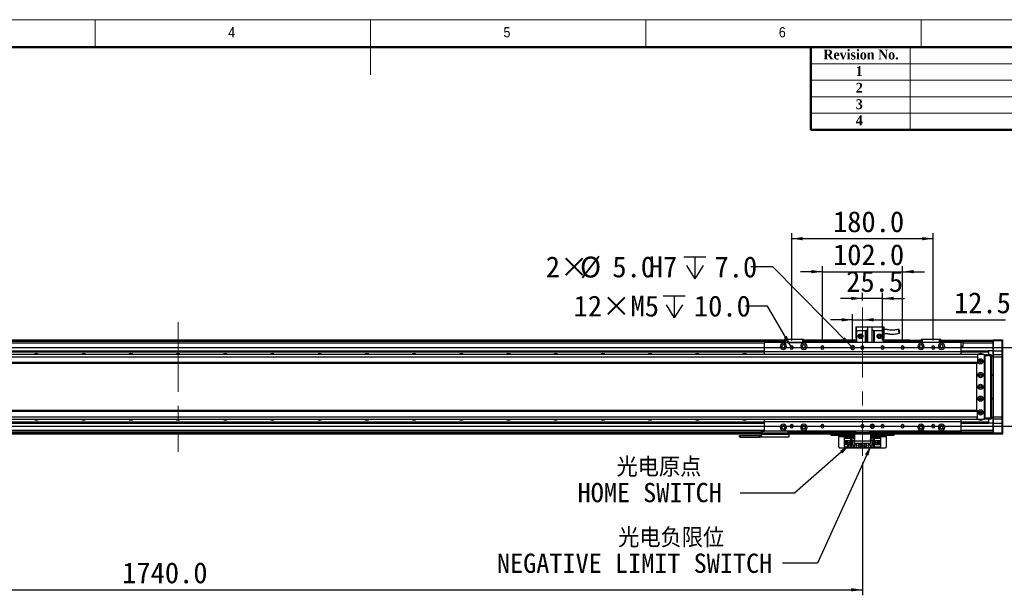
# Model space of a CAD drawing. Header units: millimetres. Extents: x 35 to 2905, y 35 to 2044.
# Tile 8 of 9: x 1024 to 2276, y 1312 to 2044. Entities that reach past the tile are written whole.
import ezdxf

# ---------------------------------------------------------------- set-up
doc = ezdxf.new("R2010")
doc.units = ezdxf.units.MM
doc.header["$LTSCALE"] = 7
doc.linetypes.add('CENTERX2', pattern=[20.32, 12.7, -2.54, 2.54, -2.54])
doc.layers.add('DIMNS', color=7, linetype='Continuous')
doc.styles.add('SLDTEXTSTYLE1', font='Gothic.ttf', dxfattribs={"width": 0.913})
doc.styles.add('SLDTEXTSTYLE2', font='timesbd.ttf', dxfattribs={"width": 0.933})
doc.styles.add('SLDTEXTSTYLE8', font='txt')
doc.styles.add('SLDTEXTSTYLE9', font='txt', dxfattribs={"bigfont": 'bigfont'})
doc.dimstyles.new('SLDDIMSTYLE0', dxfattribs={"dimtxt": 26.6, "dimasz": 14, "dimexe": 0, "dimexo": 0.0625, "dimgap": 6.65, "dimtad": 2, "dimdec": 1, "dimrnd": 1e-09, "dimzin": 4, "dimdsep": 46, "dimtxsty": 'SLDTEXTSTYLE8', "dimsah": 1, "dimcen": 0.09, "dimadec": 0, "dimazin": 1, "dimtfac": 1, "dimtdec": 1, "dimtofl": 0, "dimtmove": 0, "dimatfit": 3, "dimfxl": 0, "dimfrac": 2, "dimtolj": 1, "dimtzin": 12, "dimarcsym": 0})
doc.dimstyles.new('SLDDIMSTYLE1', dxfattribs={"dimtxt": 26.6, "dimasz": 14, "dimexe": 0, "dimexo": 0.0625, "dimgap": 6.65, "dimtad": 2, "dimdec": 1, "dimrnd": 1e-09, "dimzin": 4, "dimdsep": 46, "dimtxsty": 'SLDTEXTSTYLE8', "dimsah": 1, "dimcen": 0.09, "dimadec": 0, "dimazin": 1, "dimtfac": 1, "dimtdec": 1, "dimtmove": 0, "dimatfit": 0, "dimfxl": 0, "dimfrac": 2, "dimtolj": 1, "dimtzin": 12, "dimarcsym": 0})
doc.dimstyles.new('SLDDIMSTYLE2', dxfattribs={"dimtxt": 0.18, "dimasz": 14, "dimexe": 0, "dimexo": 0.0625, "dimgap": 0, "dimtad": 0, "dimtih": 1, "dimtoh": 1, "dimdec": 0, "dimrnd": 1e-09, "dimzin": 0, "dimdsep": 46, "dimtxsty": 'Standard', "dimsah": 1, "dimcen": 0.09, "dimadec": 0, "dimazin": 0, "dimtfac": 14, "dimtdec": 0, "dimtofl": 0, "dimtmove": 0, "dimatfit": 3, "dimfxl": 0, "dimfrac": 2, "dimtolj": 1, "dimtzin": 0, "dimarcsym": 0})
doc.dimstyles.new('SLDDIMSTYLE3', dxfattribs={"dimtxt": 26.6, "dimasz": 14, "dimexe": 0, "dimexo": 0.0625, "dimgap": 6.65, "dimtad": 2, "dimdec": 1, "dimrnd": 1e-09, "dimzin": 12, "dimdsep": 46, "dimtxsty": 'SLDTEXTSTYLE8', "dimsah": 1, "dimcen": 0.09, "dimadec": 0, "dimazin": 3, "dimtfac": 1, "dimtdec": 1, "dimtmove": 0, "dimatfit": 0, "dimfxl": 0, "dimfrac": 2, "dimtolj": 1, "dimtzin": 12, "dimarcsym": 0})
doc.dimstyles.new('SLDDIMSTYLE7', dxfattribs={"dimtxt": 26.6, "dimasz": 14, "dimexe": 0, "dimexo": 0.0625, "dimgap": 6.65, "dimtad": 0, "dimtih": 1, "dimtoh": 1, "dimdec": 1, "dimrnd": 1e-09, "dimzin": 4, "dimdsep": 46, "dimtxsty": 'SLDTEXTSTYLE8', "dimsah": 1, "dimcen": 0, "dimadec": 0, "dimazin": 1, "dimtfac": 1, "dimtdec": 1, "dimtofl": 0, "dimtmove": 0, "dimatfit": 3, "dimfxl": 0, "dimfrac": 2, "dimtolj": 1, "dimtzin": 12, "dimarcsym": 0})
doc.dimstyles.new('SLDDIMSTYLE8', dxfattribs={"dimtxt": 26.6, "dimasz": 14, "dimexe": 0, "dimexo": 0.0625, "dimgap": 6.65, "dimtad": 0, "dimtih": 1, "dimtoh": 1, "dimdec": 1, "dimrnd": 1e-09, "dimzin": 12, "dimdsep": 46, "dimtxsty": 'SLDTEXTSTYLE8', "dimsah": 1, "dimcen": 0, "dimadec": 0, "dimazin": 3, "dimtfac": 1, "dimtdec": 1, "dimtofl": 0, "dimtmove": 0, "dimatfit": 3, "dimfxl": 0, "dimfrac": 2, "dimtolj": 1, "dimtzin": 12, "dimarcsym": 0})

# ---------------------------------------------------------------- blocks, each defined once
blk = doc.blocks.new('_D_24')
at = {"layer": 'DIMNS'}
for p, q in [((2343.5, 1627), (2343.5, 1655)), ((454.4, 1627), (2350.5, 1627)), ((2343.5, 1627), (2343.5, 1527)), ((454.4, 1527), (2350.5, 1527)), ((2343.5, 1527), (2343.5, 1499))]:
    blk.add_line(p, q, dxfattribs=at)
for points in [[(2343.5, 1627), (2345.6, 1641), (2341.4, 1641)], [(2343.5, 1527), (2341.4, 1513), (2345.6, 1513)]]:
    blk.add_solid(points, dxfattribs=at)
at = {"layer": 'DIMNS', "insert": (2308.6, 1544.3), "char_height": 26.6, "attachment_point": 1, "rotation": 90, "style": 'SLDTEXTSTYLE8'}
blk.add_mtext('100.0', dxfattribs=at)
blk = doc.blocks.new('_D_29')
at = {"layer": 'DIMNS'}
for p, q in [((2044.5, 1635.9), (2044.5, 1730.5)), ((2146.5, 1635.9), (2146.5, 1730.5)), ((2044.5, 1723.5), (2016.5, 1723.5)), ((2044.5, 1723.5), (2146.5, 1723.5)), ((2146.5, 1723.5), (2174.5, 1723.5))]:
    blk.add_line(p, q, dxfattribs=at)
for points in [[(2044.5, 1723.5), (2030.5, 1725.6), (2030.5, 1721.4)], [(2146.5, 1723.5), (2160.5, 1721.4), (2160.5, 1725.6)]]:
    blk.add_solid(points, dxfattribs=at)
at = {"layer": 'DIMNS', "insert": (2058, 1758.4), "char_height": 26.6, "attachment_point": 1, "style": 'SLDTEXTSTYLE8'}
blk.add_mtext('102.0', dxfattribs=at)
blk = doc.blocks.new('_D_30')
at = {"layer": 'DIMNS'}
for p, q in [((2005.5, 1635.9), (2005.5, 1772.5)), ((2005.5, 1765.5), (2185.5, 1765.5)), ((2185.5, 1635.9), (2185.5, 1772.5))]:
    blk.add_line(p, q, dxfattribs=at)
for points in [[(2005.5, 1765.5), (2019.5, 1763.4), (2019.5, 1767.6)], [(2185.5, 1765.5), (2171.5, 1767.6), (2171.5, 1763.4)]]:
    blk.add_solid(points, dxfattribs=at)
at = {"layer": 'DIMNS', "insert": (2058, 1800.4), "char_height": 26.6, "attachment_point": 1, "style": 'SLDTEXTSTYLE8'}
blk.add_mtext('180.0', dxfattribs=at)
blk = doc.blocks.new('_D_31')
at = {"layer": 'DIMNS'}
for p, q in [((2083, 1635.9), (2083, 1669.3)), ((2083, 1662.3), (2055, 1662.3)), ((2083, 1662.3), (2095.5, 1662.3)), ((2095.5, 1662.3), (2277.3, 1662.3))]:
    blk.add_line(p, q, dxfattribs=at)
for points in [[(2083, 1662.3), (2069, 1664.4), (2069, 1660.2)], [(2095.5, 1662.3), (2109.5, 1660.2), (2109.5, 1664.4)]]:
    blk.add_solid(points, dxfattribs=at)
at = {"layer": 'DIMNS', "insert": (2211.8, 1697.2), "char_height": 26.6, "attachment_point": 1, "style": 'SLDTEXTSTYLE8'}
blk.add_mtext('12.5', dxfattribs=at)
blk = doc.blocks.new('_D_32')
at = {"layer": 'DIMNS'}
for p, q in [((2095.5, 1686.8), (2095.5, 1696.5)), ((2121, 1635.9), (2121, 1696.5)), ((2095.5, 1689.5), (2067.5, 1689.5)), ((2121, 1689.5), (2095.5, 1689.5)), ((2121, 1689.5), (2149, 1689.5))]:
    blk.add_line(p, q, dxfattribs=at)
for points in [[(2095.5, 1689.5), (2081.5, 1691.6), (2081.5, 1687.4)], [(2121, 1689.5), (2135, 1687.4), (2135, 1691.6)]]:
    blk.add_solid(points, dxfattribs=at)
at = {"layer": 'DIMNS', "insert": (2074.8, 1724.4), "char_height": 26.6, "attachment_point": 1, "style": 'SLDTEXTSTYLE8'}
blk.add_mtext('25.5', dxfattribs=at)
blk = doc.blocks.new('SW_SYMBOL_HOLE_DEPTH')
at = {"layer": 'DIMNS', "color": 0}
for p, q in [((0, 6125), (5600, 6125)), ((2800, 6125), (2800, 525)), ((700, 3885), (2800, 525)), ((4900, 3885), (2800, 525))]:
    blk.add_line(p, q, dxfattribs=at)
blk = doc.blocks.new('_D_33')
at = {"layer": 'DIMNS'}
for p, q in [((1981.7, 1729.7), (1953.7, 1729.7)), ((2081.2, 1628.8), (1981.7, 1729.7))]:
    blk.add_line(p, q, dxfattribs=at)
blk.add_solid([(2081.2, 1628.8), (2072.9, 1640.2), (2069.9, 1637.3)], dxfattribs=at)
at = {"layer": 'DIMNS', "xscale": 0.004985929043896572, "yscale": 0.004985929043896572, "zscale": 0.004985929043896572}
blk.add_blockref('SW_SYMBOL_HOLE_DEPTH', (1868.4, 1711.9), dxfattribs=at)
at = {"layer": 'DIMNS', "char_height": 26.6, "attachment_point": 1, "style": 'SLDTEXTSTYLE8'}
for s, insert in [('2×', (1692.9, 1742.9)), ('%%c', (1736.4, 1742.7)), ('5.0', (1777.5, 1742.9)), ('H7', (1823.9, 1742.9)), ('7.0', (1907.4, 1742.9))]:
    blk.add_mtext(s, dxfattribs=dict(at, insert=insert))
blk = doc.blocks.new('_D_34')
at = {"layer": 'DIMNS'}
for p, q in [((2095.5, 1480.6), (2095.5, 1311.9)), ((355.5, 1467.1), (355.5, 1311.9)), ((355.5, 1318.9), (2095.5, 1318.9))]:
    blk.add_line(p, q, dxfattribs=at)
for points in [[(355.5, 1318.9), (369.5, 1316.8), (369.5, 1321)], [(2095.5, 1318.9), (2081.5, 1321), (2081.5, 1316.8)]]:
    blk.add_solid(points, dxfattribs=at)
at = {"layer": 'DIMNS', "insert": (1154.4, 1353.8), "char_height": 26.6, "attachment_point": 1, "style": 'SLDTEXTSTYLE8'}
blk.add_mtext('1740.0', dxfattribs=at)
blk = doc.blocks.new('_D_35')
at = {"layer": 'DIMNS'}
for p, q in [((1974.7, 1679.7), (1946.7, 1679.7)), ((2004.4, 1628.8), (1974.7, 1679.7))]:
    blk.add_line(p, q, dxfattribs=at)
blk.add_solid([(2004.4, 1628.8), (1999.2, 1642), (1995.6, 1639.8)], dxfattribs=at)
at = {"layer": 'DIMNS', "xscale": 0.004985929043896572, "yscale": 0.004985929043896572, "zscale": 0.004985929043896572}
blk.add_blockref('SW_SYMBOL_HOLE_DEPTH', (1842.3, 1662.1), dxfattribs=at)
at = {"layer": 'DIMNS', "char_height": 26.6, "attachment_point": 1, "style": 'SLDTEXTSTYLE8'}
for s, insert in [('12×M5', (1728.3, 1693.1)), ('10.0', (1881.2, 1693.1))]:
    blk.add_mtext(s, dxfattribs=dict(at, insert=insert))
blk = doc.blocks.new('SW_NOTE_6')
at = {"layer": 'DIMNS', "color": 0, "char_height": 24.5, "attachment_point": 2}
for s, insert, style in [(' 光电原点', (-114.2, 45.2), 'SLDTEXTSTYLE9'), ('HOME SWITCH', (-115, 12.8), 'SLDTEXTSTYLE8')]:
    blk.add_mtext(s, dxfattribs=dict(at, insert=insert, style=style))
blk = doc.blocks.new('SW_NOTE_7')
at = {"layer": 'DIMNS', "color": 0, "char_height": 24.5, "attachment_point": 2}
for s, insert, style in [('    光电负限位', (-185.2, 44.5), 'SLDTEXTSTYLE9'), ('NEGATIVE LIMIT SWITCH', (-188, 12.1), 'SLDTEXTSTYLE8')]:
    blk.add_mtext(s, dxfattribs=dict(at, insert=insert, style=style))
blk = doc.blocks.new('SW_DOWELSYMBOL_5')
at = {"linetype": 'Continuous', "lineweight": 18}
h = blk.add_hatch(color=0, dxfattribs=at)
edge = h.paths.add_edge_path(flags=0)
edge.add_arc((0, 0), 2.5, 180, 270)
edge.add_line((0, -2.5), (0, 0))
edge.add_line((0, 0), (-2.5, 0))
h = blk.add_hatch(color=0, dxfattribs=at)
edge = h.paths.add_edge_path(flags=0)
edge.add_arc((0, 0), 2.5, 0, 90)
edge.add_line((0, 2.5), (0, 0))
edge.add_line((0, 0), (2.5, 0))
at = {"layer": 'DIMNS', "color": 0}
blk.add_circle((0, 0), 2.5, dxfattribs=at)
blk = doc.blocks.new('SW_DOWELSYMBOL_6')
at = {"linetype": 'Continuous', "lineweight": 18}
h = blk.add_hatch(color=0, dxfattribs=at)
edge = h.paths.add_edge_path(flags=0)
edge.add_arc((0, 0), 2.5, 180, 270)
edge.add_line((0, -2.5), (0, 0))
edge.add_line((0, 0), (-2.5, 0))
h = blk.add_hatch(color=0, dxfattribs=at)
edge = h.paths.add_edge_path(flags=0)
edge.add_arc((0, 0), 2.5, 0, 90)
edge.add_line((0, 2.5), (0, 0))
edge.add_line((0, 0), (2.5, 0))
at = {"layer": 'DIMNS', "color": 0}
blk.add_circle((0, 0), 2.5, dxfattribs=at)

msp = doc.modelspace()

# ---------------------------------------------------------------- linework, layer by layer
at = {"color": 7, "linetype": 'Continuous', "lineweight": 18}
for p, q in [((2905, 2044), (35, 2044)), ((1120, 2009), (1120, 2044)), ((1470, 2044), (1470, 1974)), ((1820, 2009), (1820, 2044)), ((2170, 2044), (2170, 2009)), ((70, 2009), (2870, 2009)), ((2156, 2009), (2156, 1904)), ((2030, 1988), (2870, 1988)), ((2030, 1967), (2870, 1967)), ((2030, 1946), (2870, 1946)), ((2030, 1925), (2870, 1925))]:
    msp.add_line(p, q, dxfattribs=at)
at = {"color": 7, "linetype": 'Continuous', "lineweight": 50}
for p, q in [((2870, 2009), (70, 2009)), ((2030, 2009), (2030, 1904)), ((2870, 1904), (2030, 1904))]:
    msp.add_line(p, q, dxfattribs=at)
at = {"color": 7, "linetype": 'Continuous', "lineweight": 25}
for p, q in [((2086.98, 1653.28), (2087.98, 1653.28)), ((2086.98, 1653.28), (2086.98, 1638.88)), ((2087.98, 1646.88), (2087.98, 1653.28)), ((2087.98, 1653.28), (2101.98, 1653.28)), ((2101.98, 1653.48), (2101.98, 1633.48)), ((2101.98, 1653.48), (2107.98, 1653.48)), ((2107.98, 1633.48), (2107.98, 1653.48)), ((2107.98, 1653.28), (2121.98, 1653.28)), ((2121.98, 1653.28), (2122.98, 1653.28)), ((2121.98, 1653.28), (2121.98, 1646.88)), ((2122.98, 1638.88), (2122.98, 1653.28)), ((2089.98, 1648.88), (2087.98, 1646.88)), ((2087.98, 1646.88), (2087.98, 1633.48)), ((2089.98, 1648.88), (2099.48, 1648.88)), ((2099.48, 1633.48), (2099.48, 1648.88)), ((2099.48, 1648.88), (2099.98, 1648.88)), ((2099.98, 1648.88), (2099.98, 1633.48)), ((2101.98, 1648.88), (2099.98, 1648.88)), ((2109.98, 1648.88), (2107.98, 1648.88)), ((2109.98, 1633.48), (2109.98, 1648.88)), ((2109.98, 1648.88), (2110.48, 1648.88)), ((2110.48, 1648.88), (2119.98, 1648.88)), ((2110.48, 1648.88), (2110.48, 1633.48)), ((2121.98, 1646.88), (2119.98, 1648.88)), ((2121.98, 1646.88), (2121.98, 1633.48)), ((454.48, 1636.78), (1996.48, 1636.78)), ((454.48, 1636.58), (1996.48, 1636.58)), ((454.48, 1636.48), (1996.48, 1636.48)), ((1996.48, 1634.49), (454.48, 1634.49)), ((2220.48, 1633.48), (1970.48, 1633.48)), ((1970.48, 1633.48), (1970.48, 1621.48)), ((1996.48, 1637.19), (1996.78, 1637.49)), ((1996.48, 1633.49), (1996.48, 1637.19)), ((1997.48, 1637.19), (1996.48, 1637.19)), ((1997.48, 1633.49), (1996.48, 1633.49)), ((1996.48, 1633.49), (1996.48, 1633.48)), ((1996.78, 1637.49), (1997.61, 1637.49)), ((1997.48, 1637.19), (1997.61, 1637.49)), ((1997.48, 1637.19), (1997.48, 1633.49)), ((2019.48, 1637.19), (1997.48, 1637.19)), ((1997.48, 1633.49), (2019.48, 1633.49)), ((1997.61, 1637.49), (2019.36, 1637.49)), ((2019.36, 1637.49), (2020.18, 1637.49)), ((2019.48, 1637.19), (2019.36, 1637.49)), ((2019.48, 1633.49), (2019.48, 1637.19)), ((2020.48, 1637.19), (2019.48, 1637.19)), ((2020.48, 1633.49), (2019.48, 1633.49)), ((2020.18, 1637.49), (2020.48, 1637.19)), ((2020.48, 1637.19), (2020.48, 1633.49)), ((2020.48, 1636.78), (2087.98, 1636.78)), ((2020.48, 1636.58), (2087.98, 1636.58)), ((2020.48, 1636.48), (2087.98, 1636.48)), ((2087.98, 1634.49), (2020.48, 1634.49)), ((2020.48, 1633.49), (2020.48, 1633.48)), ((2086.98, 1638.88), (2087.98, 1638.88)), ((2121.98, 1638.88), (2122.98, 1638.88)), ((2121.98, 1636.78), (2155.48, 1636.78)), ((2121.98, 1636.58), (2155.48, 1636.58)), ((2121.98, 1636.48), (2170.48, 1636.48)), ((2170.48, 1634.49), (2121.98, 1634.49)), ((2155.48, 1636.78), (2155.48, 1636.58)), ((2155.48, 1636.48), (2155.48, 1636.58)), ((2170.48, 1637.18), (2170.78, 1637.48)), ((2170.48, 1633.48), (2170.48, 1637.18)), ((2171.48, 1637.18), (2170.48, 1637.18)), ((2170.78, 1637.48), (2171.61, 1637.48)), ((2171.48, 1637.18), (2171.61, 1637.48)), ((2171.48, 1637.18), (2171.48, 1633.48)), ((2193.48, 1637.18), (2171.48, 1637.18)), ((2171.61, 1637.48), (2193.36, 1637.48)), ((2193.48, 1637.18), (2193.36, 1637.48)), ((2193.36, 1637.48), (2194.18, 1637.48)), ((2193.48, 1633.48), (2193.48, 1637.18)), ((2194.48, 1637.18), (2193.48, 1637.18)), ((2194.18, 1637.48), (2194.48, 1637.18)), ((2194.48, 1637.18), (2194.48, 1633.48)), ((2194.48, 1636.48), (2261.48, 1636.48)), ((2261.48, 1634.49), (2194.48, 1634.49)), ((2220.48, 1633.48), (2220.48, 1621.48)), ((2223.12, 1628.38), (2220.48, 1628.38)), ((2261.48, 1632.49), (2223.12, 1632.49)), ((2223.12, 1632.49), (2223.12, 1628.38)), ((2261.48, 1636.68), (2261.78, 1636.98)), ((2261.48, 1635.48), (2261.48, 1636.68)), ((2261.48, 1635.48), (2261.78, 1635.48)), ((2261.48, 1622.98), (2261.48, 1635.48)), ((2261.78, 1636.98), (2261.78, 1635.48)), ((2261.78, 1636.98), (2273.18, 1636.98)), ((2261.78, 1635.48), (2261.78, 1622.98)), ((2273.18, 1635.48), (2261.78, 1635.48)), ((2273.18, 1635.48), (2273.18, 1636.98)), ((2273.18, 1636.98), (2273.48, 1636.68)), ((2273.18, 1622.98), (2273.18, 1635.48)), ((2273.18, 1635.48), (2273.48, 1635.48)), ((2273.48, 1636.68), (2273.48, 1635.48)), ((2273.48, 1635.48), (2273.48, 1622.98)), ((2240.98, 1617.98), (210.48, 1617.98)), ((2241.48, 1614.98), (210.48, 1614.98)), ((480.48, 1622.99), (1970.48, 1622.99)), ((480.48, 1622.7), (1970.48, 1622.7)), ((480.48, 1621.8), (1970.48, 1621.8)), ((480.48, 1621.5), (1970.48, 1621.5)), ((2220.48, 1621.48), (1970.48, 1621.48)), ((1970.48, 1621.48), (1970.48, 1617.98)), ((2005.48, 1626.98), (2003.38, 1626.98)), ((2005.48, 1626.98), (2007.58, 1626.98)), ((2044.48, 1626.98), (2042.38, 1626.98)), ((2044.48, 1626.98), (2046.58, 1626.98)), ((2082.98, 1626.98), (2080.48, 1626.98)), ((2082.98, 1626.98), (2085.48, 1626.98)), ((2095.48, 1626.98), (2093.38, 1626.98)), ((2095.48, 1626.98), (2097.58, 1626.98)), ((2120.98, 1626.98), (2118.88, 1626.98)), ((2120.98, 1626.98), (2123.08, 1626.98)), ((2146.48, 1626.98), (2144.38, 1626.98)), ((2146.48, 1626.98), (2148.58, 1626.98)), ((2185.48, 1626.98), (2183.38, 1626.98)), ((2185.48, 1626.98), (2187.58, 1626.98)), ((2220.48, 1622.99), (2255.48, 1622.99)), ((2220.48, 1622.7), (2255.48, 1622.7)), ((2220.48, 1621.8), (2255.48, 1621.8)), ((2220.48, 1621.5), (2255.48, 1621.5)), ((2220.48, 1621.48), (2220.48, 1617.98)), ((2240.98, 1617.98), (2240.48, 1617.48)), ((2240.48, 1617.48), (2240.48, 1617.35)), ((2249.98, 1617.98), (2240.98, 1617.98)), ((2241.48, 1617.35), (2241.48, 1614.98)), ((2241.48, 1614.98), (2241.48, 1607.98)), ((2250.48, 1617.48), (2249.98, 1617.98)), ((2249.98, 1617.98), (2251.48, 1617.98)), ((2251.48, 1617.68), (2250.28, 1617.68)), ((2250.48, 1536.48), (2250.48, 1617.48)), ((2250.98, 1615.98), (2250.48, 1615.98)), ((2250.98, 1537.98), (2250.98, 1615.98)), ((2251.48, 1617.98), (2258.68, 1617.98)), ((2251.48, 1616.48), (2251.48, 1617.98)), ((2258.68, 1616.48), (2251.48, 1616.48)), ((2251.48, 1537.48), (2251.48, 1616.48)), ((2255.48, 1622.99), (2255.48, 1622.7)), ((2261.48, 1622.99), (2255.48, 1622.99)), ((2255.48, 1622.7), (2255.48, 1621.8)), ((2255.48, 1621.8), (2255.48, 1621.5)), ((2255.48, 1621.5), (2255.48, 1617.98)), ((2258.68, 1616.48), (2258.68, 1617.98)), ((2258.98, 1617.68), (2258.68, 1617.98)), ((2258.68, 1537.48), (2258.68, 1616.48)), ((2258.98, 1616.48), (2258.68, 1616.48)), ((2258.98, 1617.68), (2258.98, 1616.48)), ((2258.98, 1616.48), (2258.98, 1537.48)), ((2258.98, 1616.48), (2261.48, 1616.48)), ((2261.48, 1615.48), (2258.98, 1615.48)), ((2261.48, 1622.98), (2261.78, 1622.98)), ((2261.48, 1617.68), (2261.48, 1622.98)), ((2261.78, 1617.98), (2261.48, 1617.68)), ((2261.48, 1614.98), (2261.48, 1617.68)), ((2261.48, 1538.98), (2261.48, 1614.98)), ((2261.78, 1614.98), (2261.48, 1614.98)), ((2261.78, 1622.98), (2261.78, 1617.98)), ((2261.78, 1622.98), (2273.18, 1622.98)), ((2261.78, 1617.98), (2261.78, 1614.98)), ((2261.78, 1617.98), (2273.18, 1617.98)), ((2261.78, 1614.98), (2261.78, 1538.98)), ((2273.18, 1614.98), (2261.78, 1614.98)), ((2273.18, 1617.98), (2273.18, 1622.98)), ((2273.18, 1622.98), (2273.48, 1622.98)), ((2273.18, 1614.98), (2273.18, 1617.98)), ((2273.18, 1617.98), (2273.48, 1617.68)), ((2273.18, 1538.98), (2273.18, 1614.98)), ((2273.18, 1614.98), (2273.48, 1614.98)), ((2273.48, 1622.98), (2273.48, 1617.68)), ((2273.48, 1617.68), (2273.48, 1614.98)), ((2273.48, 1614.98), (2273.48, 1538.98)), ((2241.48, 1607.98), (210.48, 1607.98)), ((210.48, 1606.98), (2241.48, 1606.98)), ((2240.48, 1606.98), (2240.48, 1546.98)), ((2241.48, 1607.98), (2241.48, 1606.98)), ((2246.63, 1609.98), (2244.34, 1609.98)), ((2258.98, 1592.48), (2261.48, 1592.48)), ((2261.48, 1591.48), (2258.98, 1591.48)), ((2258.98, 1562.48), (2261.48, 1562.48)), ((2261.48, 1561.48), (2258.98, 1561.48)), ((2241.48, 1546.98), (210.48, 1546.98)), ((210.48, 1545.98), (2241.48, 1545.98)), ((2241.48, 1545.98), (2241.48, 1546.98)), ((2241.48, 1538.98), (2241.48, 1545.98)), ((2244.34, 1543.98), (2246.63, 1543.98)), ((210.48, 1538.98), (2241.48, 1538.98)), ((210.48, 1535.98), (2240.98, 1535.98)), ((480.48, 1532.46), (1970.48, 1532.46)), ((480.48, 1532.17), (1970.48, 1532.17)), ((480.48, 1531.27), (1970.48, 1531.27)), ((480.48, 1530.98), (1970.48, 1530.98)), ((1970.48, 1535.98), (1970.48, 1532.48)), ((2220.48, 1532.48), (1970.48, 1532.48)), ((1970.48, 1532.48), (1970.48, 1520.48)), ((2005.48, 1526.98), (2003.38, 1526.98)), ((2005.48, 1526.98), (2007.58, 1526.98)), ((2044.48, 1526.98), (2042.38, 1526.98)), ((2044.48, 1526.98), (2046.58, 1526.98)), ((2095.48, 1526.98), (2093.38, 1526.98)), ((2095.48, 1526.98), (2097.58, 1526.98)), ((2107.98, 1526.98), (2105.48, 1526.98)), ((2107.98, 1526.98), (2110.48, 1526.98)), ((2120.98, 1526.98), (2118.88, 1526.98)), ((2120.98, 1526.98), (2123.08, 1526.98)), ((2146.48, 1526.98), (2144.38, 1526.98)), ((2146.48, 1526.98), (2148.58, 1526.98)), ((2185.48, 1526.98), (2183.38, 1526.98)), ((2185.48, 1526.98), (2187.58, 1526.98)), ((2220.48, 1535.98), (2220.48, 1532.48)), ((2220.48, 1532.48), (2220.48, 1520.48)), ((2220.48, 1532.46), (2255.48, 1532.46)), ((2220.48, 1532.17), (2255.48, 1532.17)), ((2220.48, 1531.27), (2255.48, 1531.27)), ((2220.48, 1530.98), (2255.48, 1530.98)), ((2240.48, 1536.62), (2240.48, 1536.48)), ((2240.48, 1536.48), (2240.98, 1535.98)), ((2240.98, 1535.98), (2249.98, 1535.98)), ((2241.48, 1536.62), (2241.48, 1538.98)), ((2249.98, 1535.98), (2250.48, 1536.48)), ((2251.48, 1535.98), (2249.98, 1535.98)), ((2250.28, 1536.28), (2251.48, 1536.28)), ((2250.48, 1537.98), (2250.98, 1537.98)), ((2251.48, 1537.48), (2258.68, 1537.48)), ((2251.48, 1535.98), (2251.48, 1537.48)), ((2258.68, 1535.98), (2251.48, 1535.98)), ((2255.48, 1535.98), (2255.48, 1532.46)), ((2255.48, 1532.46), (2255.48, 1532.17)), ((2255.48, 1532.17), (2255.48, 1531.27)), ((2255.48, 1531.27), (2255.48, 1530.98)), ((2261.48, 1530.98), (2255.48, 1530.98)), ((2258.68, 1535.98), (2258.68, 1537.48)), ((2258.98, 1537.48), (2258.68, 1537.48)), ((2258.98, 1536.28), (2258.68, 1535.98)), ((2258.98, 1538.48), (2261.48, 1538.48)), ((2258.98, 1537.48), (2258.98, 1536.28)), ((2261.48, 1537.48), (2258.98, 1537.48)), ((2261.48, 1536.28), (2261.48, 1538.98)), ((2261.78, 1538.98), (2261.48, 1538.98)), ((2261.78, 1535.98), (2261.48, 1536.28)), ((2261.48, 1530.98), (2261.48, 1536.28)), ((2261.78, 1530.98), (2261.48, 1530.98)), ((2261.48, 1518.48), (2261.48, 1530.98)), ((2261.78, 1538.98), (2261.78, 1535.98)), ((2261.78, 1538.98), (2273.18, 1538.98)), ((2273.18, 1535.98), (2261.78, 1535.98)), ((2261.78, 1535.98), (2261.78, 1530.98)), ((2261.78, 1530.98), (2273.18, 1530.98)), ((2261.78, 1530.98), (2261.78, 1518.48)), ((2273.18, 1535.98), (2273.18, 1538.98)), ((2273.18, 1538.98), (2273.48, 1538.98)), ((2273.18, 1535.98), (2273.48, 1536.28)), ((2273.18, 1530.98), (2273.18, 1535.98)), ((2273.48, 1530.98), (2273.18, 1530.98)), ((2273.18, 1518.48), (2273.18, 1530.98)), ((2273.48, 1538.98), (2273.48, 1536.28)), ((2273.48, 1536.28), (2273.48, 1530.98)), ((2273.48, 1530.98), (2273.48, 1518.48)), ((1966.98, 1519.48), (485.98, 1519.48)), ((1966.98, 1516.98), (485.98, 1516.98)), ((1938.98, 1512.98), (1938.98, 1514.98)), ((1938.98, 1514.98), (1939.98, 1514.98)), ((1939.98, 1514.98), (1939.98, 1512.98)), ((1939.98, 1514.98), (1964.98, 1514.98)), ((1964.98, 1512.98), (1964.98, 1514.98)), ((1964.98, 1514.98), (1966.98, 1514.98)), ((1966.98, 1518.48), (1966.98, 1520.48)), ((1966.98, 1520.48), (1967.98, 1520.48)), ((1967.98, 1518.48), (1966.98, 1518.48)), ((1966.98, 1516.65), (1966.98, 1518.48)), ((1966.98, 1516.65), (2001.98, 1516.65)), ((1966.98, 1512.98), (1966.98, 1516.65)), ((1967.98, 1520.48), (1967.98, 1518.48)), ((1967.98, 1520.48), (1970.48, 1520.48)), ((1967.98, 1518.48), (2000.98, 1518.48)), ((2220.48, 1520.48), (1970.48, 1520.48)), ((2000.98, 1518.48), (2000.98, 1520.48)), ((2001.98, 1518.48), (2000.98, 1518.48)), ((2001.98, 1520.48), (2001.98, 1518.48)), ((2085.48, 1519.48), (2001.98, 1519.48)), ((2001.98, 1518.48), (2001.98, 1516.65)), ((2085.48, 1516.98), (2001.98, 1516.98)), ((2001.98, 1516.65), (2001.98, 1512.98)), ((2055.48, 1514.98), (2055.48, 1516.98)), ((2056.48, 1514.98), (2055.48, 1514.98)), ((2056.48, 1516.98), (2056.48, 1514.98)), ((2085.48, 1514.98), (2056.48, 1514.98)), ((2065.48, 1514.98), (2065.48, 1513.98)), ((2085.48, 1518.48), (2085.48, 1520.48)), ((2086.48, 1518.48), (2085.48, 1518.48)), ((2085.48, 1516.98), (2085.48, 1518.48)), ((2105.48, 1516.98), (2085.48, 1516.98)), ((2085.48, 1516.98), (2085.48, 1508.48)), ((2086.48, 1520.48), (2086.48, 1518.48)), ((2104.48, 1518.48), (2086.48, 1518.48)), ((2104.48, 1518.48), (2104.48, 1520.48)), ((2105.48, 1518.48), (2104.48, 1518.48)), ((2105.48, 1520.48), (2105.48, 1518.48)), ((2261.48, 1519.48), (2105.48, 1519.48)), ((2105.48, 1518.48), (2105.48, 1516.98)), ((2105.48, 1516.98), (2105.48, 1508.48)), ((2261.48, 1516.98), (2105.48, 1516.98)), ((2134.48, 1514.98), (2105.48, 1514.98)), ((2125.48, 1513.98), (2125.48, 1514.98)), ((2134.48, 1514.98), (2134.48, 1516.98)), ((2135.48, 1514.98), (2134.48, 1514.98)), ((2135.48, 1516.98), (2135.48, 1514.98)), ((2261.78, 1518.48), (2261.48, 1518.48)), ((2261.48, 1517.28), (2261.48, 1518.48)), ((2261.78, 1516.98), (2261.48, 1517.28)), ((2261.48, 1517.28), (2261.48, 1516.98)), ((2261.78, 1518.48), (2261.78, 1516.98)), ((2261.78, 1518.48), (2273.18, 1518.48)), ((2273.18, 1516.98), (2261.78, 1516.98)), ((2273.18, 1516.98), (2273.18, 1518.48)), ((2273.48, 1518.48), (2273.18, 1518.48)), ((2273.48, 1517.28), (2273.18, 1516.98)), ((2273.48, 1518.48), (2273.48, 1517.28)), ((1939.98, 1512.98), (1938.98, 1512.98)), ((1939.98, 1512.98), (1964.98, 1512.98)), ((1966.98, 1512.98), (1964.98, 1512.98)), ((2001.98, 1512.98), (1966.98, 1512.98)), ((2065.48, 1500.18), (2065.48, 1513.98)), ((2072.78, 1511.88), (2072.78, 1512.68)), ((2072.78, 1512.68), (2081.98, 1512.68)), ((2081.08, 1511.88), (2072.78, 1511.88)), ((2072.78, 1511.88), (2072.78, 1511.38)), ((2080.58, 1511.38), (2072.78, 1511.38)), ((2072.78, 1508.78), (2072.78, 1511.38)), ((2072.78, 1508.78), (2078.98, 1508.78)), ((2072.78, 1503.18), (2072.78, 1508.78)), ((2078.98, 1503.18), (2072.78, 1503.18)), ((2072.78, 1500.58), (2072.78, 1503.18)), ((2074.08, 1503.18), (2074.08, 1508.78)), ((2074.58, 1508.43), (2074.58, 1508.78)), ((2078.98, 1508.43), (2074.58, 1508.43)), ((2074.58, 1503.53), (2074.58, 1508.43)), ((2074.58, 1503.18), (2074.58, 1503.53)), ((2074.58, 1503.53), (2078.98, 1503.53)), ((2075.54, 1506.78), (2075.54, 1505.18)), ((2077.38, 1506.78), (2075.54, 1506.78)), ((2075.54, 1505.18), (2077.38, 1505.18)), ((2077.38, 1506.78), (2077.38, 1505.18)), ((2078.98, 1508.78), (2078.98, 1503.18)), ((2080.58, 1511.38), (2081.08, 1511.88)), ((2080.58, 1500.58), (2080.58, 1511.38)), ((2081.08, 1500.08), (2081.08, 1511.88)), ((2081.98, 1512.68), (2081.98, 1508.98)), ((2081.98, 1512.68), (2085.48, 1512.68)), ((2081.98, 1508.98), (2085.48, 1508.98)), ((2081.98, 1508.98), (2081.98, 1502.98)), ((2087.98, 1502.98), (2081.98, 1502.98)), ((2081.98, 1502.98), (2081.98, 1499.28)), ((2082.48, 1508.98), (2082.48, 1502.98)), ((2082.78, 1508.98), (2082.78, 1502.98)), ((2084.38, 1511.18), (2084.58, 1511.18)), ((2084.98, 1509.98), (2084.38, 1511.18)), ((2084.58, 1511.58), (2085.38, 1511.58)), ((2084.58, 1511.18), (2084.58, 1511.58)), ((2084.58, 1501.98), (2085.38, 1501.98)), ((2084.58, 1501.58), (2084.58, 1501.98)), ((2085.48, 1510.98), (2084.98, 1509.98)), ((2085.38, 1511.58), (2085.38, 1511.18)), ((2085.38, 1511.18), (2085.48, 1511.18)), ((2085.38, 1501.98), (2085.38, 1501.58)), ((2085.48, 1508.48), (2105.48, 1508.48)), ((2085.48, 1504.98), (2085.48, 1508.48)), ((2105.48, 1504.98), (2085.48, 1504.98)), ((2087.18, 1502.98), (2087.18, 1504.98)), ((2087.48, 1502.98), (2087.48, 1504.98)), ((2087.98, 1504.98), (2087.98, 1502.98)), ((2087.98, 1502.98), (2087.98, 1499.28)), ((2095.48, 1501.28), (2095.48, 1504.98)), ((2102.98, 1502.98), (2102.98, 1504.98)), ((2102.98, 1499.28), (2102.98, 1502.98)), ((2108.98, 1502.98), (2102.98, 1502.98)), ((2103.48, 1504.98), (2103.48, 1502.98)), ((2103.78, 1504.98), (2103.78, 1502.98)), ((2105.38, 1500.78), (2105.98, 1501.98)), ((2105.48, 1512.68), (2108.98, 1512.68)), ((2105.48, 1510.58), (2105.98, 1511.58)), ((2105.58, 1510.38), (2105.48, 1510.38)), ((2105.48, 1508.98), (2108.98, 1508.98)), ((2105.48, 1508.48), (2105.48, 1504.98)), ((2105.58, 1509.98), (2105.58, 1510.38)), ((2106.38, 1509.98), (2105.58, 1509.98)), ((2105.98, 1511.58), (2106.58, 1510.38)), ((2105.98, 1501.98), (2106.58, 1500.78)), ((2106.38, 1510.38), (2106.38, 1509.98)), ((2106.58, 1510.38), (2106.38, 1510.38)), ((2108.18, 1502.98), (2108.18, 1508.98)), ((2108.48, 1502.98), (2108.48, 1508.98)), ((2108.98, 1508.98), (2108.98, 1512.68)), ((2108.98, 1512.68), (2118.18, 1512.68)), ((2108.98, 1502.98), (2108.98, 1508.98)), ((2108.98, 1499.28), (2108.98, 1502.98)), ((2118.18, 1511.88), (2109.88, 1511.88)), ((2109.88, 1511.88), (2110.38, 1511.38)), ((2109.88, 1511.88), (2109.88, 1500.08)), ((2110.38, 1511.38), (2110.38, 1500.58)), ((2118.18, 1511.38), (2110.38, 1511.38)), ((2111.98, 1508.78), (2118.18, 1508.78)), ((2111.98, 1503.18), (2111.98, 1508.78)), ((2116.38, 1508.43), (2111.98, 1508.43)), ((2111.98, 1503.53), (2116.38, 1503.53)), ((2118.18, 1503.18), (2111.98, 1503.18)), ((2115.42, 1506.78), (2113.58, 1506.78)), ((2113.58, 1505.18), (2113.58, 1506.78)), ((2113.58, 1505.18), (2115.42, 1505.18)), ((2115.42, 1505.18), (2115.42, 1506.78)), ((2116.38, 1508.78), (2116.38, 1508.43)), ((2116.38, 1508.43), (2116.38, 1503.53)), ((2116.38, 1503.53), (2116.38, 1503.18)), ((2116.88, 1508.78), (2116.88, 1503.18)), ((2118.18, 1512.68), (2118.18, 1511.88)), ((2118.18, 1511.38), (2118.18, 1511.88)), ((2118.18, 1511.38), (2118.18, 1508.78)), ((2118.18, 1508.78), (2118.18, 1503.18)), ((2118.18, 1503.18), (2118.18, 1500.58)), ((2125.48, 1513.98), (2125.48, 1500.18)), ((2065.48, 1500.18), (2066.48, 1499.18)), ((2124.48, 1499.18), (2066.48, 1499.18)), ((2072.78, 1500.58), (2080.58, 1500.58)), ((2072.78, 1500.58), (2072.78, 1500.08)), ((2072.78, 1500.08), (2081.08, 1500.08)), ((2072.78, 1499.28), (2072.78, 1500.08)), ((2081.98, 1499.28), (2072.78, 1499.28)), ((2081.08, 1500.08), (2080.58, 1500.58)), ((2087.98, 1499.28), (2081.98, 1499.28)), ((2084.38, 1501.58), (2084.58, 1501.58)), ((2084.98, 1500.38), (2084.38, 1501.58)), ((2085.58, 1501.58), (2084.98, 1500.38)), ((2085.38, 1501.58), (2085.58, 1501.58)), ((2093.48, 1499.28), (2087.98, 1499.28)), ((2102.98, 1499.28), (2097.48, 1499.28)), ((2108.98, 1499.28), (2102.98, 1499.28)), ((2105.58, 1500.78), (2105.38, 1500.78)), ((2105.58, 1500.38), (2105.58, 1500.78)), ((2106.38, 1500.38), (2105.58, 1500.38)), ((2106.38, 1500.78), (2106.38, 1500.38)), ((2106.58, 1500.78), (2106.38, 1500.78)), ((2118.18, 1499.28), (2108.98, 1499.28)), ((2110.38, 1500.58), (2109.88, 1500.08)), ((2109.88, 1500.08), (2118.18, 1500.08)), ((2110.38, 1500.58), (2118.18, 1500.58)), ((2118.18, 1500.08), (2118.18, 1500.58)), ((2118.18, 1500.08), (2118.18, 1499.28)), ((2124.48, 1499.18), (2125.48, 1500.18))]:
    msp.add_line(p, q, dxfattribs=at)
at = {"color": 8, "linetype": 'Continuous', "lineweight": 25}
for p, q in [((1996.48, 1635.98), (454.48, 1635.98)), ((1970.48, 1632.49), (480.48, 1632.49)), ((2087.98, 1635.98), (2020.48, 1635.98)), ((2170.48, 1635.98), (2121.98, 1635.98)), ((2261.48, 1635.98), (2194.48, 1635.98)), ((1970.48, 1521.48), (480.48, 1521.48)), ((1966.98, 1517.98), (485.98, 1517.98)), ((2085.48, 1517.98), (2001.98, 1517.98)), ((2261.48, 1517.98), (2105.48, 1517.98)), ((2261.48, 1521.48), (2220.48, 1521.48)), ((2065.48, 1513.98), (2085.48, 1513.98)), ((2105.48, 1513.98), (2125.48, 1513.98))]:
    msp.add_line(p, q, dxfattribs=at)
at = {"color": 7, "linetype": 'Continuous', "lineweight": 25, "flags": 128}
msp.add_lwpolyline([(2219.84, 1633.48), (2219.85, 1633.74), (2219.95, 1634.09), (2220.18, 1634.33), (2220.5, 1634.43), (2220.93, 1634.47), (2221.45, 1634.48), (2221.99, 1634.48), (2222.48, 1634.43), (2222.83, 1634.3), (2223.03, 1634.07), (2223.11, 1633.74), (2223.13, 1633.29), (2223.12, 1632.69), (2223.12, 1632.49), (2223.12, 1632.49)], dxfattribs=at)
at = {"color": 7, "linetype": 'Continuous', "lineweight": 25}
for centre, radius in [((2092.98, 1641.38), 3), ((2092.98, 1641.38), 1.7), ((2092.98, 1641.38), 1.6), ((2116.98, 1641.38), 3), ((2116.98, 1641.38), 1.7), ((2116.98, 1641.38), 1.6), ((2245.48, 1609.48), 3.36), ((2245.48, 1609.48), 1.7), ((2245.48, 1609.48), 1.25), ((2245.48, 1591.98), 3.36), ((2245.48, 1591.98), 1.7), ((2245.48, 1591.98), 1.25), ((2245.48, 1576.98), 3.36), ((2245.48, 1576.98), 1.7), ((2245.48, 1576.98), 1.25), ((2245.48, 1561.98), 3.36), ((2245.48, 1561.98), 1.7), ((2245.48, 1561.98), 1.25), ((2245.48, 1544.48), 3.36), ((2245.48, 1544.48), 1.7), ((2245.48, 1544.48), 1.25), ((2091.98, 1502.48), 1.75), ((2091.98, 1502.48), 1.25), ((2098.98, 1502.48), 1.75), ((2098.98, 1502.48), 1.25)]:
    msp.add_circle(centre, radius, dxfattribs=at)
for centre, radius, start, end in [((1994.98, 1628.49), 4, 0, 180), ((1994.98, 1628.49), 4, 180, 0), ((1994.98, 1628.49), 2.25, 0, 180), ((1994.98, 1628.49), 2.25, 180, 0), ((1994.98, 1628.49), 2, 90, 270), ((1994.98, 1628.49), 2, 270, 90), ((2005.48, 1626.98), 2.1, 0, 180), ((2020.98, 1628.49), 4, 0, 180), ((2020.98, 1628.49), 4, 180, 0), ((2020.98, 1628.49), 2.25, 0, 180), ((2020.98, 1628.49), 2.25, 180, 0), ((2020.98, 1628.49), 2, 90, 270), ((2020.98, 1628.49), 2, 270, 90), ((2044.48, 1626.98), 2.1, 0, 180), ((2082.98, 1626.98), 2.5, 0, 180), ((2095.48, 1626.98), 2.1, 0, 180), ((2120.98, 1626.98), 2.1, 0, 180), ((2146.48, 1626.98), 2.1, 0, 180), ((2169.98, 1628.49), 4, 0, 180), ((2169.98, 1628.49), 4, 180, 0), ((2169.98, 1628.49), 2.25, 0, 180), ((2169.98, 1628.49), 2.25, 180, 0), ((2169.98, 1628.49), 2, 90, 270), ((2169.98, 1628.49), 2, 270, 90), ((2185.48, 1626.98), 2.1, 0, 180), ((2195.98, 1628.49), 4, 0, 180), ((2195.98, 1628.49), 4, 180, 0), ((2195.98, 1628.49), 2.25, 0, 180), ((2195.98, 1628.49), 2.25, 180, 0), ((2195.98, 1628.49), 2, 90, 270), ((2195.98, 1628.49), 2, 270, 90), ((1045.48, 1615.49), 3.75, 41.71072, 138.28928), ((1105.48, 1615.49), 3.75, 41.71072, 138.28928), ((1165.48, 1615.49), 3.75, 41.71072, 138.28928), ((1225.48, 1615.49), 3.75, 41.71072, 138.28928), ((1285.48, 1615.49), 3.75, 41.71072, 138.28928), ((1345.48, 1615.49), 3.75, 41.71072, 138.28928), ((1405.48, 1615.49), 3.75, 41.71072, 138.28928), ((1465.48, 1615.49), 3.75, 41.71072, 138.28928), ((1525.48, 1615.49), 3.75, 41.71072, 138.28928), ((1585.48, 1615.49), 3.75, 41.71072, 138.28928), ((1645.48, 1615.49), 3.75, 41.71072, 138.28928), ((1705.48, 1615.49), 3.75, 41.71072, 138.28928), ((1765.48, 1615.49), 3.75, 41.71072, 138.28928), ((1825.48, 1615.49), 3.75, 41.71072, 138.28928), ((1885.48, 1615.49), 3.75, 41.71072, 138.28928), ((1945.48, 1615.49), 3.75, 41.71072, 138.28928), ((2005.48, 1626.98), 2.1, 180, 0), ((2044.48, 1626.98), 2.1, 180, 0), ((2082.98, 1626.98), 2.5, 180, 0), ((2095.48, 1626.98), 2.1, 180, 0), ((2120.98, 1626.98), 2.1, 180, 0), ((2146.48, 1626.98), 2.1, 180, 0), ((2185.48, 1626.98), 2.1, 180, 0), ((2245.48, 1615.49), 3.75, 41.71073, 138.28927), ((1045.48, 1538.48), 3.75, 221.71072, 318.28928), ((1105.48, 1538.48), 3.75, 221.71072, 318.28928), ((1165.48, 1538.48), 3.75, 221.71072, 318.28928), ((1225.48, 1538.48), 3.75, 221.71072, 318.28928), ((1285.48, 1538.48), 3.75, 221.71072, 318.28928), ((1345.48, 1538.48), 3.75, 221.71072, 318.28928), ((1405.48, 1538.48), 3.75, 221.71072, 318.28928), ((1465.48, 1538.48), 3.75, 221.71072, 318.28928), ((1525.48, 1538.48), 3.75, 221.71072, 318.28928), ((1585.48, 1538.48), 3.75, 221.71072, 318.28928), ((1645.48, 1538.48), 3.75, 221.71072, 318.28928), ((1705.48, 1538.48), 3.75, 221.71072, 318.28928), ((1765.48, 1538.48), 3.75, 221.71072, 318.28928), ((1825.48, 1538.48), 3.75, 221.71072, 318.28928), ((1885.48, 1538.48), 3.75, 221.71072, 318.28928), ((1945.48, 1538.48), 3.75, 221.71072, 318.28928), ((1994.98, 1525.48), 4, 0, 180), ((1994.98, 1525.48), 2.25, 0, 180), ((1994.98, 1525.48), 2, 90, 270), ((1994.98, 1525.48), 2, 270, 90), ((2005.48, 1526.98), 2.1, 0, 180), ((2005.48, 1526.98), 2.1, 180, 0), ((2020.98, 1525.48), 4, 0, 180), ((2020.98, 1525.48), 2.25, 0, 180), ((2020.98, 1525.48), 2, 90, 270), ((2020.98, 1525.48), 2, 270, 90), ((2044.48, 1526.98), 2.1, 0, 180), ((2044.48, 1526.98), 2.1, 180, 0), ((2095.48, 1526.98), 2.1, 0, 180), ((2095.48, 1526.98), 2.1, 180, 0), ((2107.98, 1526.98), 2.5, 0, 180), ((2107.98, 1526.98), 2.5, 180, 0), ((2120.98, 1526.98), 2.1, 0, 180), ((2120.98, 1526.98), 2.1, 180, 0), ((2146.48, 1526.98), 2.1, 0, 180), ((2146.48, 1526.98), 2.1, 180, 0), ((2169.98, 1525.48), 4, 0, 180), ((2169.98, 1525.48), 2.25, 0, 180), ((2169.98, 1525.48), 2, 90, 270), ((2169.98, 1525.48), 2, 270, 90), ((2185.48, 1526.98), 2.1, 0, 180), ((2185.48, 1526.98), 2.1, 180, 0), ((2195.98, 1525.48), 4, 0, 180), ((2195.98, 1525.48), 2.25, 0, 180), ((2195.98, 1525.48), 2, 90, 270), ((2195.98, 1525.48), 2, 270, 90), ((2245.48, 1538.48), 3.75, 221.71073, 318.28927), ((1994.98, 1525.48), 4, 180, 0), ((1994.98, 1525.48), 2.25, 180, 0), ((2020.98, 1525.48), 4, 180, 0), ((2020.98, 1525.48), 2.25, 180, 0), ((2169.98, 1525.48), 4, 180, 0), ((2169.98, 1525.48), 2.25, 180, 0), ((2195.98, 1525.48), 4, 180, 0), ((2195.98, 1525.48), 2.25, 180, 0), ((2093.48, 1501.28), 2, 270, 0), ((2097.48, 1501.28), 2, 180, 270)]:
    msp.add_arc(centre, radius, start, end, dxfattribs=at)
for points, knots in [([(2092.77, 1640.25), (2092.64, 1640.28), (2092.38, 1640.32), (2092.04, 1640.54), (2091.78, 1640.86), (2091.63, 1641.26), (2091.62, 1641.71), (2091.76, 1642.15), (2092.02, 1642.52), (2092.26, 1642.68), (2092.37, 1642.76)], [0, 0, 0, 0, 0.1153532, 0.23124893, 0.3517847, 0.47700809, 0.60652157, 0.7402372, 0.87836387, 1, 1, 1, 1]), ([(2092.98, 1640.23), (2092.98, 1640.23), (2093.11, 1640.24), (2093.34, 1640.27), (2093.66, 1640.43), (2093.91, 1640.68), (2094.08, 1640.99), (2094.15, 1641.34), (2094.11, 1641.69), (2093.96, 1642.02), (2093.73, 1642.28), (2093.43, 1642.46), (2093.08, 1642.55), (2092.73, 1642.53), (2092.4, 1642.4), (2092.12, 1642.18), (2091.92, 1641.88), (2091.82, 1641.54), (2091.83, 1641.19), (2091.94, 1640.85), (2092.15, 1640.57), (2092.43, 1640.35), (2092.66, 1640.29), (2092.77, 1640.25)], [0, 0, 0, 0, 0.0017237, 0.0516359, 0.1015581, 0.1514693, 0.2013826, 0.2513001, 0.3012142, 0.3511256, 0.4010363, 0.45095, 0.5008796, 0.5507826, 0.600694, 0.6506074, 0.700521, 0.7504391, 0.8003503, 0.8502582, 0.9001754, 0.9500907, 1, 1, 1, 1]), ([(2093.59, 1642.76), (2093.72, 1642.67), (2093.99, 1642.48), (2094.25, 1642.06), (2094.36, 1641.58), (2094.29, 1641.11), (2094.08, 1640.71), (2093.76, 1640.42), (2093.44, 1640.28), (2093.25, 1640.26), (2093.19, 1640.25)], [0, 0, 0, 0, 0.14077792, 0.28805335, 0.43042018, 0.56792274, 0.70057858, 0.82846288, 0.95155654, 1, 1, 1, 1]), ([(2116.85, 1640.25), (2116.8, 1640.25), (2116.6, 1640.26), (2116.28, 1640.37), (2115.94, 1640.64), (2115.7, 1641.03), (2115.61, 1641.49), (2115.68, 1641.97), (2115.92, 1642.41), (2116.19, 1642.65), (2116.36, 1642.75), (2116.37, 1642.76)], [0, 0, 0, 0, 0.0488306, 0.1680086, 0.2919209, 0.4205294, 0.553946, 0.6921549, 0.8349079, 0.9819036, 1, 1, 1, 1]), ([(2116.77, 1640.25), (2116.64, 1640.29), (2116.39, 1640.37), (2116.12, 1640.6), (2115.95, 1640.85), (2115.85, 1641.12), (2115.83, 1641.33), (2115.83, 1641.46), (2115.84, 1641.49), (2115.84, 1641.49), (2115.84, 1641.49), (2115.84, 1641.49), (2115.84, 1641.49), (2115.84, 1641.49)], [0, 0, 0, 0, 0.2369291, 0.4417115, 0.6142371, 0.7545083, 0.9380791, 0.9829642, 0.9897847, 0.9952032, 0.9975497, 0.9997672, 1, 1, 1, 1]), ([(2117.19, 1640.25), (2117.33, 1640.28), (2117.61, 1640.33), (2117.96, 1640.58), (2118.21, 1640.93), (2118.34, 1641.34), (2118.33, 1641.77), (2118.19, 1642.17), (2117.94, 1642.52), (2117.71, 1642.68), (2117.59, 1642.76)], [0, 0, 0, 0, 0.1248121, 0.249843, 0.3748633, 0.4998561, 0.6248383, 0.749814, 0.8748252, 1, 1, 1, 1]), ([(2141.72, 1650.04), (2140.68, 1649.87), (2138.86, 1649.58), (2136.48, 1649.21), (2134.67, 1649.07), (2133.08, 1649.04), (2131.32, 1649.12), (2129.46, 1649.34), (2127.56, 1649.63), (2126.04, 1649.85), (2124.62, 1649.98), (2123.68, 1650.04), (2123.12, 1650.01), (2122.98, 1650.01)], [0, 0, 0, 0, 0.1728192, 0.3012074, 0.3945057, 0.4621978, 0.5503031, 0.6704374, 0.7542673, 0.8531356, 0.9124956, 0.9778911, 1, 1, 1, 1]), ([(2122.98, 1645), (2123.35, 1645.01), (2124.24, 1645.05), (2125.61, 1644.87), (2127.03, 1644.67), (2128.3, 1644.48), (2129.4, 1644.33), (2130.35, 1644.23), (2131.6, 1644.12), (2133.43, 1644.04), (2136.03, 1644.14), (2139.03, 1644.56), (2141.17, 1644.91), (2142.29, 1645.09)], [0, 0, 0, 0, 0.0561689, 0.1350525, 0.2093699, 0.2758297, 0.3326356, 0.3788426, 0.421677, 0.5224868, 0.6560384, 0.8185895, 1, 1, 1, 1]), ([(2141.34, 1648.87), (2141.37, 1649.12), (2141.42, 1649.62), (2141.6, 1650.03), (2141.82, 1650.07), (2142.05, 1649.79), (2142.27, 1649.28), (2142.46, 1648.58), (2142.6, 1647.78), (2142.67, 1646.94), (2142.68, 1646.16), (2142.6, 1645.54), (2142.46, 1645.15), (2142.26, 1645.06), (2142.06, 1645.16), (2141.87, 1645.51), (2141.7, 1646.04), (2141.55, 1646.77), (2141.44, 1647.52), (2141.37, 1648.06), (2141.34, 1648.32), (2141.33, 1648.41), (2141.33, 1648.43), (2141.33, 1648.5), (2141.33, 1648.66), (2141.34, 1648.79), (2141.34, 1648.87)], [0, 0, 0, 0, 0.06481738, 0.12977986, 0.1897326, 0.24261777, 0.2944131, 0.34624334, 0.3987237, 0.45219953, 0.50660137, 0.56145246, 0.61605129, 0.66977199, 0.72706948, 0.76537706, 0.80369109, 0.85890856, 0.91422885, 0.9495549, 0.96400094, 0.96485089, 0.96575895, 0.96871029, 0.98052788, 1, 1, 1, 1]), ([(2223.12, 1628.38), (2222.78, 1628.19), (2222.28, 1627.9), (2221.75, 1627.56), (2221.48, 1627.5), (2221.31, 1627.54), (2221.08, 1627.66), (2220.79, 1627.82), (2220.58, 1627.95), (2220.48, 1628.01)], [0, 0, 0, 0, 0.39893376, 0.57951365, 0.6258305, 0.67178187, 0.74733093, 0.88565909, 1, 1, 1, 1])]:
    msp.add_open_spline(points, degree=3, knots=knots, dxfattribs=at)
at = {"layer": 'DIMNS', "linetype": 'CENTERX2', "lineweight": 18}
for p, q in [((2095.48, 1677.93), (2095.48, 1489.44)), ((1225.48, 1659.43), (1225.48, 1494.53))]:
    msp.add_line(p, q, dxfattribs=at)

# ---------------------------------------------------------------- block references
at = {"layer": 'DIMNS'}
for name, p in [('SW_DOWELSYMBOL_5', (2082.98, 1626.98)), ('SW_DOWELSYMBOL_6', (2107.98, 1526.98)), ('SW_NOTE_6', (1940.04, 1442.01)), ('SW_NOTE_7', (1993.84, 1352.83))]:
    msp.add_blockref(name, p, dxfattribs=at)

# ---------------------------------------------------------------- texts
at = {"color": 7, "linetype": 'Continuous', "lineweight": 0, "attachment_point": 1}
for s, insert, char_height, style in [('4', (1289.17, 2034.52), 12.96, 'SLDTEXTSTYLE1'), ('5', (1639.17, 2034.52), 12.96, 'SLDTEXTSTYLE1'), ('6', (1989.17, 2034.52), 12.96, 'SLDTEXTSTYLE1'), ('Revision No.', (2045.74, 2006.01), 12.6, 'SLDTEXTSTYLE2'), ('1', (2086.96, 1984.85), 12.6, 'SLDTEXTSTYLE2'), ('2', (2086.96, 1963.68), 12.6, 'SLDTEXTSTYLE2'), ('3', (2086.96, 1942.82), 12.6, 'SLDTEXTSTYLE2'), ('4', (2086.96, 1922.31), 12.6, 'SLDTEXTSTYLE2')]:
    msp.add_mtext(s, dxfattribs=dict(at, insert=insert, char_height=char_height, style=style))

# ---------------------------------------------------------------- dimensions: what is measured, and where the dimension line sits
at = {"layer": 'DIMNS'}
for base, p1, p2, dimstyle, picture, middle in [((2185.48, 1765.48), (2005.48, 1626.98), (2185.48, 1626.98), 'SLDDIMSTYLE0', '_D_30', (2100.41, 1765.48)), ((2146.48, 1723.48), (2044.48, 1626.98), (2146.48, 1626.98), 'SLDDIMSTYLE1', '_D_29', (2100.41, 1723.48)), ((2095.48, 1689.5), (2120.98, 1626.98), (2095.48, 1677.93), 'SLDDIMSTYLE3', '_D_32', (2107.6, 1689.5)), ((2095.48, 1662.35), (2082.98, 1626.98), (2095.48, 1677.93), 'SLDDIMSTYLE3', '_D_31', (2244.58, 1662.35))]:
    dim = msp.add_linear_dim(base=base, p1=p1, p2=p2, dimstyle=dimstyle, dxfattribs=at)
    dim.commit()
    dim.dimension.update_dxf_attribs({"geometry": picture, "text_midpoint": middle, "dimtype": 160})
dim = msp.add_diameter_dim_2p(p1=(2084.74, 1625.21), p2=(2081.23, 1628.76), text='2×<>H7{\\fGDT;x}7.0', dimstyle='SLDDIMSTYLE7', dxfattribs=at)
dim.commit()
dim.dimension.update_dxf_attribs({"geometry": '_D_33', "text_midpoint": (1823.3, 1729.66), "dimtype": 163})
dim = msp.add_radius_dim(center=(2005.48, 1626.98), mpoint=(2004.42, 1628.8), text='12×M5{\\fGDT;x}10.0', dimstyle='SLDDIMSTYLE8', override={"dimpost": '<>'}, dxfattribs=at)
dim.commit()
dim.dimension.update_dxf_attribs({"geometry": '_D_35', "text_midpoint": (1837.5, 1679.74), "dimtype": 164})
for base, p1, p2, angle, dimstyle, picture, middle in [((2343.48, 1526.98), (445.48, 1626.98), (445.48, 1526.98), 90, 'SLDDIMSTYLE1', '_D_24', (2343.48, 1586.66)), ((2095.48, 1318.88), (355.48, 1476.03), (2095.48, 1489.44), 0, 'SLDDIMSTYLE0', '_D_34', (1206.39, 1318.88))]:
    dim = msp.add_linear_dim(base=base, p1=p1, p2=p2, angle=angle, dimstyle=dimstyle, dxfattribs=at)
    dim.commit()
    dim.dimension.update_dxf_attribs({"geometry": picture, "text_midpoint": middle, "dimtype": 160})

# ---------------------------------------------------------------- leaders
for points in [[(2078.98, 1503.18), (2009.19, 1442.01), (1940.04, 1442.01)], [(2106.58, 1502.98), (2038.29, 1352.83), (1993.84, 1352.83)]]:
    msp.add_leader(points, dimstyle='SLDDIMSTYLE2', dxfattribs=at)

doc.saveas('drawing.dxf')
